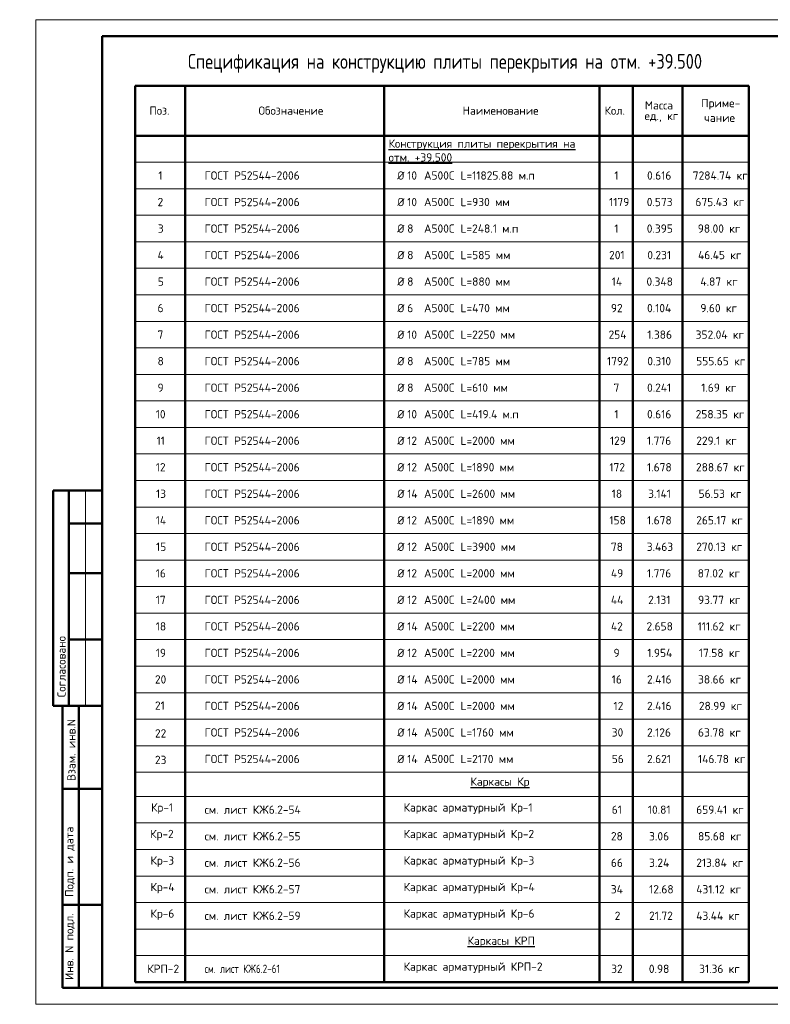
# Model space of a CAD drawing. Header units: millimetres. Extents: x 40580 to 1930067, y -240640 to 81020.
# Tile 125 of 246: x 514133 to 536767, y -240190 to -210490. Entities that reach past the tile are written whole.
import ezdxf

# ---------------------------------------------------------------- set-up
doc = ezdxf.new("R2010")
doc.units = ezdxf.units.MM
for name, color, linetype, lineweight in [('Standard', 7, 'Continuous', 25), ('Обрамление проемов стержнями', 7, 'Continuous', 25), ('Текст_ общее', 7, 'Continuous', 25)]:
    doc.layers.add(name, color=color, linetype=linetype, lineweight=lineweight)
doc.styles.add('GOST 2.304', font='isocpeur.ttf', dxfattribs={"width": 0.8})
doc.styles.add('ISOCPEUR', font='isocpeur.ttf')

msp = doc.modelspace()

# ---------------------------------------------------------------- linework, layer by layer
at = {"layer": 'Standard', "color": 7, "linetype": 'Continuous', "lineweight": 50, "transparency": 33554687}
for p, q in [((517618.4, -212490.2), (536118.4, -212490.2)), ((517618.4, -239520.2), (517618.4, -212490.2)), ((519118.4, -212490.2), (519118.4, -239520.2)), ((525118.4, -212490.2), (525118.4, -239520.2)), ((531618.4, -212490.2), (531618.4, -239520.2)), ((532618.4, -212490.2), (532618.4, -239520.2)), ((534118.4, -212490.2), (534118.4, -239520.2)), ((536118.4, -212490.2), (536118.4, -239520.2)), ((517618.4, -213990.2), (536118.4, -213990.2)), ((516618.5, -224690.2), (515145.3, -224690.2)), ((515145.3, -224690.2), (515145.3, -231190.2)), ((515145.3, -224690.2), (515145.3, -231190.2)), ((515618.5, -224690.2), (515618.5, -231190.2)), ((516618.5, -225690.2), (515618.5, -225690.2)), ((516618.5, -227190.2), (515618.5, -227190.2)), ((516618.5, -229190.2), (515618.5, -229190.2)), ((515145.3, -231190.2), (516618.5, -231190.2)), ((515418.5, -239690.2), (515418.5, -231190.2)), ((515418.5, -239690.2), (515418.5, -231190.2)), ((515918.5, -239690.2), (515918.5, -231190.2)), ((515418.5, -233690.2), (516618.5, -233690.2)), ((515418.5, -237190.2), (516618.5, -237190.2)), ((517618.4, -239520.2), (536118.4, -239520.2)), ((516618.5, -239690.2), (515418.5, -239690.2))]:
    msp.add_line(p, q, dxfattribs=at)
at = {"layer": 'Standard', "color": 7, "linetype": 'Continuous', "lineweight": 13, "transparency": 33554687}
for p, q in [((517618.4, -214790.2), (536118.4, -214790.2)), ((517618.4, -214790.2), (517618.4, -215590.2)), ((536118.4, -214790.2), (517618.4, -214790.2)), ((519118.4, -214790.2), (519118.4, -215590.2)), ((525118.4, -214790.2), (525118.4, -215590.2)), ((531618.4, -214790.2), (531618.4, -215590.2)), ((532618.4, -214790.2), (532618.4, -215590.2)), ((534118.4, -214790.2), (534118.4, -215590.2)), ((536118.4, -214790.2), (536118.4, -215590.2)), ((517618.4, -215590.2), (536118.4, -215590.2)), ((536118.4, -215590.2), (517618.4, -215590.2)), ((517618.4, -215590.2), (517618.4, -216390.2)), ((519118.4, -215590.2), (519118.4, -216390.2)), ((525118.4, -215590.2), (525118.4, -216390.2)), ((531618.4, -215590.2), (531618.4, -216390.2)), ((532618.4, -215590.2), (532618.4, -216390.2)), ((534118.4, -215590.2), (534118.4, -216390.2)), ((536118.4, -215590.2), (536118.4, -216390.2)), ((517618.4, -216390.2), (536118.4, -216390.2)), ((536118.4, -216390.2), (517618.4, -216390.2)), ((517618.4, -216390.2), (517618.4, -217190.2)), ((519118.4, -216390.2), (519118.4, -217190.2)), ((525118.4, -216390.2), (525118.4, -217190.2)), ((531618.4, -216390.2), (531618.4, -217190.2)), ((532618.4, -216390.2), (532618.4, -217190.2)), ((534118.4, -216390.2), (534118.4, -217190.2)), ((536118.4, -216390.2), (536118.4, -217190.2)), ((517618.4, -217190.2), (536118.4, -217190.2)), ((536118.4, -217190.2), (517618.4, -217190.2)), ((517618.4, -217190.2), (517618.4, -217990.2)), ((519118.4, -217190.2), (519118.4, -217990.2)), ((525118.4, -217190.2), (525118.4, -217990.2)), ((531618.4, -217190.2), (531618.4, -217990.2)), ((532618.4, -217190.2), (532618.4, -217990.2)), ((534118.4, -217190.2), (534118.4, -217990.2)), ((536118.4, -217190.2), (536118.4, -217990.2)), ((517618.4, -217990.2), (536118.4, -217990.2)), ((536118.4, -217990.2), (517618.4, -217990.2)), ((517618.4, -217990.2), (517618.4, -218790.2)), ((519118.4, -217990.2), (519118.4, -218790.2)), ((525118.4, -217990.2), (525118.4, -218790.2)), ((531618.4, -217990.2), (531618.4, -218790.2)), ((532618.4, -217990.2), (532618.4, -218790.2)), ((534118.4, -217990.2), (534118.4, -218790.2)), ((536118.4, -217990.2), (536118.4, -218790.2)), ((517618.4, -218790.2), (536118.4, -218790.2)), ((536118.4, -218790.2), (517618.4, -218790.2)), ((517618.4, -218790.2), (517618.4, -219590.2)), ((519118.4, -218790.2), (519118.4, -219590.2)), ((525118.4, -218790.2), (525118.4, -219590.2)), ((531618.4, -218790.2), (531618.4, -219590.2)), ((532618.4, -218790.2), (532618.4, -219590.2)), ((534118.4, -218790.2), (534118.4, -219590.2)), ((536118.4, -218790.2), (536118.4, -219590.2)), ((517618.4, -219590.2), (536118.4, -219590.2)), ((536118.4, -219590.2), (517618.4, -219590.2)), ((517618.4, -219590.2), (517618.4, -220390.2)), ((519118.4, -219590.2), (519118.4, -220390.2)), ((525118.4, -219590.2), (525118.4, -220390.2)), ((531618.4, -219590.2), (531618.4, -220390.2)), ((532618.4, -219590.2), (532618.4, -220390.2)), ((534118.4, -219590.2), (534118.4, -220390.2)), ((536118.4, -219590.2), (536118.4, -220390.2)), ((517618.4, -220390.2), (536118.4, -220390.2)), ((536118.4, -220390.2), (517618.4, -220390.2)), ((517618.4, -220390.2), (517618.4, -221190.2)), ((519118.4, -220390.2), (519118.4, -221190.2)), ((525118.4, -220390.2), (525118.4, -221190.2)), ((531618.4, -220390.2), (531618.4, -221190.2)), ((532618.4, -220390.2), (532618.4, -221190.2)), ((534118.4, -220390.2), (534118.4, -221190.2)), ((536118.4, -220390.2), (536118.4, -221190.2)), ((517618.4, -221190.2), (536118.4, -221190.2)), ((536118.4, -221190.2), (517618.4, -221190.2)), ((517618.4, -221190.2), (517618.4, -221990.2)), ((519118.4, -221190.2), (519118.4, -221990.2)), ((525118.4, -221190.2), (525118.4, -221990.2)), ((531618.4, -221190.2), (531618.4, -221990.2)), ((532618.4, -221190.2), (532618.4, -221990.2)), ((534118.4, -221190.2), (534118.4, -221990.2)), ((536118.4, -221190.2), (536118.4, -221990.2)), ((517618.4, -221990.2), (536118.4, -221990.2)), ((536118.4, -221990.2), (517618.4, -221990.2)), ((517618.4, -221990.2), (517618.4, -222790.2)), ((519118.4, -221990.2), (519118.4, -222790.2)), ((525118.4, -221990.2), (525118.4, -222790.2)), ((531618.4, -221990.2), (531618.4, -222790.2)), ((532618.4, -221990.2), (532618.4, -222790.2)), ((534118.4, -221990.2), (534118.4, -222790.2)), ((536118.4, -221990.2), (536118.4, -222790.2)), ((517618.4, -222790.2), (536118.4, -222790.2)), ((536118.4, -222790.2), (517618.4, -222790.2)), ((517618.4, -222790.2), (517618.4, -223590.2)), ((519118.4, -222790.2), (519118.4, -223590.2)), ((525118.4, -222790.2), (525118.4, -223590.2)), ((531618.4, -222790.2), (531618.4, -223590.2)), ((532618.4, -222790.2), (532618.4, -223590.2)), ((534118.4, -222790.2), (534118.4, -223590.2)), ((536118.4, -222790.2), (536118.4, -223590.2)), ((517618.4, -223590.2), (536118.4, -223590.2)), ((536118.4, -223590.2), (517618.4, -223590.2)), ((517618.4, -223590.2), (517618.4, -224390.2)), ((519118.4, -223590.2), (519118.4, -224390.2)), ((525118.4, -223590.2), (525118.4, -224390.2)), ((531618.4, -223590.2), (531618.4, -224390.2)), ((532618.4, -223590.2), (532618.4, -224390.2)), ((534118.4, -223590.2), (534118.4, -224390.2)), ((536118.4, -223590.2), (536118.4, -224390.2)), ((517618.4, -224390.2), (536118.4, -224390.2)), ((536118.4, -224390.2), (517618.4, -224390.2)), ((517618.4, -224390.2), (517618.4, -225190.2)), ((519118.4, -224390.2), (519118.4, -225190.2)), ((525118.4, -224390.2), (525118.4, -225190.2)), ((531618.4, -224390.2), (531618.4, -225190.2)), ((532618.4, -224390.2), (532618.4, -225190.2)), ((534118.4, -224390.2), (534118.4, -225190.2)), ((536118.4, -224390.2), (536118.4, -225190.2)), ((516118.5, -224690.2), (516118.5, -231190.2)), ((517618.4, -225190.2), (536118.4, -225190.2)), ((536118.4, -225190.2), (517618.4, -225190.2)), ((517618.4, -225190.2), (517618.4, -225990.2)), ((519118.4, -225190.2), (519118.4, -225990.2)), ((525118.4, -225190.2), (525118.4, -225990.2)), ((531618.4, -225190.2), (531618.4, -225990.2)), ((532618.4, -225190.2), (532618.4, -225990.2)), ((534118.4, -225190.2), (534118.4, -225990.2)), ((536118.4, -225190.2), (536118.4, -225990.2)), ((517618.4, -225990.2), (536118.4, -225990.2)), ((536118.4, -225990.2), (517618.4, -225990.2)), ((517618.4, -225990.2), (517618.4, -226790.2)), ((519118.4, -225990.2), (519118.4, -226790.2)), ((525118.4, -225990.2), (525118.4, -226790.2)), ((531618.4, -225990.2), (531618.4, -226790.2)), ((532618.4, -225990.2), (532618.4, -226790.2)), ((534118.4, -225990.2), (534118.4, -226790.2)), ((536118.4, -225990.2), (536118.4, -226790.2)), ((517618.4, -226790.2), (536118.4, -226790.2)), ((536118.4, -226790.2), (517618.4, -226790.2)), ((517618.4, -226790.2), (517618.4, -227590.2)), ((519118.4, -226790.2), (519118.4, -227590.2)), ((525118.4, -226790.2), (525118.4, -227590.2)), ((531618.4, -226790.2), (531618.4, -227590.2)), ((532618.4, -226790.2), (532618.4, -227590.2)), ((534118.4, -226790.2), (534118.4, -227590.2)), ((536118.4, -226790.2), (536118.4, -227590.2)), ((517618.4, -227590.2), (536118.4, -227590.2)), ((536118.4, -227590.2), (517618.4, -227590.2)), ((517618.4, -227590.2), (517618.4, -228390.2)), ((519118.4, -227590.2), (519118.4, -228390.2)), ((525118.4, -227590.2), (525118.4, -228390.2)), ((531618.4, -227590.2), (531618.4, -228390.2)), ((532618.4, -227590.2), (532618.4, -228390.2)), ((534118.4, -227590.2), (534118.4, -228390.2)), ((536118.4, -227590.2), (536118.4, -228390.2)), ((517618.4, -228390.2), (536118.4, -228390.2)), ((536118.4, -228390.2), (517618.4, -228390.2)), ((517618.4, -228390.2), (517618.4, -229190.2)), ((519118.4, -228390.2), (519118.4, -229190.2)), ((525118.4, -228390.2), (525118.4, -229190.2)), ((531618.4, -228390.2), (531618.4, -229190.2)), ((532618.4, -228390.2), (532618.4, -229190.2)), ((534118.4, -228390.2), (534118.4, -229190.2)), ((536118.4, -228390.2), (536118.4, -229190.2)), ((517618.4, -229190.2), (536118.4, -229190.2)), ((536118.4, -229190.2), (517618.4, -229190.2)), ((517618.4, -229190.2), (517618.4, -229990.2)), ((519118.4, -229190.2), (519118.4, -229990.2)), ((525118.4, -229190.2), (525118.4, -229990.2)), ((531618.4, -229190.2), (531618.4, -229990.2)), ((532618.4, -229190.2), (532618.4, -229990.2)), ((534118.4, -229190.2), (534118.4, -229990.2)), ((536118.4, -229190.2), (536118.4, -229990.2)), ((517618.4, -229990.2), (536118.4, -229990.2)), ((517618.4, -229990.2), (536118.4, -229990.2)), ((536118.4, -229990.2), (517618.4, -229990.2)), ((517618.4, -229990.2), (517618.4, -230790.2)), ((519118.4, -229990.2), (519118.4, -230790.2)), ((525118.4, -229990.2), (525118.4, -230790.2)), ((531618.4, -229990.2), (531618.4, -230790.2)), ((532618.4, -229990.2), (532618.4, -230790.2)), ((534118.4, -229990.2), (534118.4, -230790.2)), ((536118.4, -229990.2), (536118.4, -230790.2)), ((517618.4, -230790.2), (536118.4, -230790.2)), ((517618.4, -230790.2), (536118.4, -230790.2)), ((517618.4, -230790.2), (536118.4, -230790.2)), ((536118.4, -230790.2), (517618.4, -230790.2)), ((517618.4, -231590.2), (536118.4, -231590.2)), ((536118.4, -231590.2), (517618.4, -231590.2)), ((517618.4, -232390.2), (536118.4, -232390.2)), ((536118.4, -232390.2), (517618.4, -232390.2)), ((517618.4, -233190.2), (536118.4, -233190.2)), ((536118.4, -233190.2), (517618.4, -233190.2)), ((517618.4, -233920.2), (536118.4, -233920.2)), ((517618.4, -233920.2), (536118.4, -233920.2)), ((517618.4, -234720.2), (536118.4, -234720.2)), ((517618.4, -235520.2), (536118.4, -235520.2)), ((517618.4, -236320.2), (536118.4, -236320.2)), ((517618.4, -237120.2), (536118.4, -237120.2)), ((517618.4, -237920.2), (536118.4, -237920.2)), ((517618.4, -238720.2), (536118.4, -238720.2)), ((517618.4, -238720.2), (536118.4, -238720.2)), ((517618.4, -238720.2), (536118.4, -238720.2))]:
    msp.add_line(p, q, dxfattribs=at)
msp.add_lwpolyline([(514618.5, -240190.2), (556618.5, -240190.2), (556618.5, -210490.2), (514618.5, -210490.2), (514618.5, -240190.2)], close=True, dxfattribs=at)
at = {"layer": 'Standard', "color": 7, "linetype": 'Continuous', "lineweight": 50, "transparency": 33554687}
msp.add_lwpolyline([(516618.5, -210990.2), (556118.5, -210990.2), (556118.5, -239690.2), (516618.5, -239690.2), (516618.5, -210990.2)], close=True, dxfattribs=at)

# ---------------------------------------------------------------- texts
at = {"layer": 'Standard', "color": 7, "linetype": 'Continuous', "lineweight": 25, "transparency": 33554687, "attachment_point": 7, "style": 'ISOCPEUR'}
for s, insert, char_height, width in [('Масса', (532985.1, -213199), 250, 888.977), ('Приме-', (534684.7, -213199), 250, 1013.232), ('Поз.', (518044.3, -213358), 250, 613.446), ('Обозначение', (521335.1, -213358), 250, 1697.278), ('Наименование', (527487.7, -213358), 250, 1866.058), ('Кол.', (531768.3, -213358), 250, 622.388), ('ед.,\\~кг', (532974.7, -213574), 250, 906.665), ('чание', (534772.2, -213574), 250, 835.693), ('{\\LКонструкция\\~плиты\\~перекрытия\\~на\\~\\Pотм.\\~+39.500}', (525255.9, -214769.8), 250, 6360.284), ('1', (518314.3, -215315.2), 250, 231.555), ('ГОСТ\\~Р52544-2006', (519708.4, -215315.2), 250, 2540.613), ('Ø', (525518.4, -215315.2), 250, 288.007), ('10', (525817.4, -215315.2), 250, 391.394), ('А500С', (526325.2, -215315.2), 250, 906.482), ('L=11825.88\\~м.п', (527426, -215315.2), 250, 1883.191), ('1', (532064.3, -215315.2), 250, 231.561), ('0.616', (533049.7, -215315.2), 250, 764.349), ('7284.74\\~кг', (534428.9, -215315.2), 250, 1510.431), ('2', (518289.3, -216115.2), 250, 284.833), ('ГОСТ\\~Р52544-2006', (519708.4, -216115.2), 250, 2540.613), ('Ø', (525518.4, -216115.2), 250, 288.007), ('10', (525817.4, -216115.2), 250, 391.394), ('А500С', (526325.2, -216115.2), 250, 906.482), ('L=930\\~мм', (527426, -216115.2), 250, 1261.548), ('1179', (531905.9, -216115.2), 250, 551.233), ('0.573', (533041.4, -216115.2), 250, 782.233), ('675.43\\~кг', (534508, -216115.2), 250, 1350.598), ('3', (518297.6, -216915.2), 250, 267.139), ('ГОСТ\\~Р52544-2006', (519708.4, -216915.2), 250, 2540.613), ('Ø', (525518.4, -216915.2), 250, 288.007), ('8', (525817.4, -216915.2), 250, 284.839), ('А500С', (526325.2, -216915.2), 250, 906.482), ('L=248.1\\~м.п', (527426, -216915.2), 250, 1474.658), ('1', (532064.3, -216915.2), 250, 231.561), ('0.395', (533041.4, -216915.2), 250, 782.233), ('98.00\\~кг', (534578.9, -216915.2), 250, 1208.459), ('4', (518289.3, -217715.2), 250, 284.833), ('ГОСТ\\~Р52544-2006', (519708.4, -217715.2), 250, 2540.613), ('Ø', (525518.4, -217715.2), 250, 288.007), ('8', (525817.4, -217715.2), 250, 284.839), ('А500С', (526325.2, -217715.2), 250, 906.482), ('L=585\\~мм', (527426, -217715.2), 250, 1243.848), ('201', (531905.9, -217715.2), 250, 551.233), ('0.231', (533058, -217715.2), 250, 746.643), ('46.45\\~кг', (534587.2, -217715.2), 250, 1190.753), ('5', (518297.6, -218515.2), 250, 267.139), ('ГОСТ\\~Р52544-2006', (519708.4, -218515.2), 250, 2540.613), ('Ø', (525518.4, -218515.2), 250, 288.007), ('8', (525817.4, -218515.2), 250, 284.839), ('А500С', (526325.2, -218515.2), 250, 906.482), ('L=880\\~мм', (527426, -218515.2), 250, 1279.242), ('14', (531985.1, -218515.2), 250, 391.394), ('0.348', (533033, -218515.2), 250, 799.927), ('4.87\\~кг', (534658, -218515.2), 250, 1048.615), ('6', (518289.3, -219315.2), 250, 284.833), ('ГОСТ\\~Р52544-2006', (519708.4, -219315.2), 250, 2540.613), ('Ø', (525518.4, -219315.2), 250, 288.007), ('6', (525817.4, -219315.2), 250, 284.839), ('А500С', (526325.2, -219315.2), 250, 906.482), ('L=470\\~мм', (527426, -219315.2), 250, 1279.242), ('92', (531960.1, -219315.2), 250, 444.672), ('0.104', (533049.7, -219315.2), 250, 764.349), ('9.60\\~кг', (534658, -219315.2), 250, 1048.615), ('ГОСТ\\~Р52544-2006', (519708.4, -220115.2), 250, 2540.613), ('Ø', (525518.4, -220115.2), 250, 288.007), ('L=2250\\~мм', (527426, -220115.2), 250, 1421.381), ('352.04\\~кг', (534516.4, -220115.2), 250, 1332.904), ('7', (518289.3, -220115.2), 250, 284.833), ('10', (525817.4, -220115.2), 250, 391.394), ('А500С', (526325.2, -220115.2), 250, 906.482), ('254', (531889.3, -220115.2), 250, 586.81), ('1.386', (533058, -220115.2), 250, 746.643), ('8', (518289.3, -220915.2), 250, 284.833), ('ГОСТ\\~Р52544-2006', (519708.4, -220915.2), 250, 2540.613), ('Ø', (525518.4, -220915.2), 250, 288.007), ('8', (525817.4, -220915.2), 250, 284.839), ('А500С', (526325.2, -220915.2), 250, 906.482), ('L=785\\~мм', (527426, -220915.2), 250, 1261.548), ('1792', (531843.4, -220915.2), 250, 675.671), ('0.310', (533058, -220915.2), 250, 746.643), ('555.65\\~кг', (534533, -220915.2), 250, 1297.314), ('9', (518289.3, -221715.2), 250, 284.833), ('ГОСТ\\~Р52544-2006', (519708.4, -221715.2), 250, 2540.613), ('Ø', (525518.4, -221715.2), 250, 288.007), ('8', (525817.4, -221715.2), 250, 284.839), ('А500С', (526325.2, -221715.2), 250, 906.482), ('L=610\\~мм', (527426, -221715.2), 250, 1225.964), ('7', (532039.3, -221715.2), 250, 284.833), ('0.241', (533049.7, -221715.2), 250, 764.349), ('1.69\\~кг', (534683, -221715.2), 250, 995.343), ('10', (518235.1, -222515.2), 250, 391.394), ('ГОСТ\\~Р52544-2006', (519708.4, -222515.2), 250, 2540.613), ('Ø', (525518.4, -222515.2), 250, 288.007), ('10', (525817.4, -222515.2), 250, 391.394), ('А500С', (526325.2, -222515.2), 250, 906.482), ('L=419.4\\~м.п', (527426, -222515.2), 250, 1652.38), ('1', (532064.3, -222515.2), 250, 231.561), ('0.616', (533049.7, -222515.2), 250, 764.349), ('258.35\\~кг', (534516.4, -222515.2), 250, 1332.904), ('11', (518260.1, -223315.2), 250, 338.116), ('ГОСТ\\~Р52544-2006', (519708.4, -223315.2), 250, 2540.613), ('Ø', (525518.4, -223315.2), 250, 288.007), ('12', (525817.4, -223315.2), 250, 391.394), ('А500С', (526325.2, -223315.2), 250, 906.482), ('L=2000\\~мм', (527426, -223315.2), 250, 1439.075), ('129', (531930.9, -223315.2), 250, 497.955), ('1.776', (533049.7, -223315.2), 250, 764.349), ('229.1\\~кг', (534533, -223315.2), 250, 1297.314), ('12', (518235.1, -224115.2), 250, 391.394), ('ГОСТ\\~Р52544-2006', (519708.4, -224115.2), 250, 2540.613), ('Ø', (525518.4, -224115.2), 250, 288.007), ('12', (525817.4, -224115.2), 250, 391.394), ('А500С', (526325.2, -224115.2), 250, 906.482), ('L=1890\\~мм', (527426, -224115.2), 250, 1385.803), ('172', (531914.3, -224115.2), 250, 533.539), ('1.678', (533049.7, -224115.2), 250, 764.349), ('288.67\\~кг', (534524.7, -224115.2), 250, 1315.009), ('13', (518243.4, -224915.2), 250, 373.7), ('ГОСТ\\~Р52544-2006', (519708.4, -224915.2), 250, 2540.613), ('Ø', (525518.4, -224915.2), 250, 288.007), ('14', (525817.4, -224915.2), 250, 391.394), ('А500С', (526325.2, -224915.2), 250, 906.482), ('L=2600\\~мм', (527426, -224915.2), 250, 1439.075), ('18', (531985.1, -224915.2), 250, 391.394), ('3.141', (533083, -224915.2), 250, 693.378), ('56.53\\~кг', (534603.9, -224915.2), 250, 1155.371), ('14', (518235.1, -225715.2), 250, 391.394), ('ГОСТ\\~Р52544-2006', (519708.4, -225715.2), 250, 2540.613), ('Ø', (525518.4, -225715.2), 250, 288.007), ('12', (525817.4, -225715.2), 250, 391.394), ('А500С', (526325.2, -225715.2), 250, 906.482), ('L=1890\\~мм', (527426, -225715.2), 250, 1385.803), ('158', (531914.3, -225715.2), 250, 533.539), ('1.678', (533049.7, -225715.2), 250, 764.349), ('265.17\\~кг', (534533, -225715.2), 250, 1297.314), ('15', (518243.4, -226515.2), 250, 373.7), ('ГОСТ\\~Р52544-2006', (519708.4, -226515.2), 250, 2540.613), ('Ø', (525518.4, -226515.2), 250, 288.007), ('12', (525817.4, -226515.2), 250, 391.394), ('А500С', (526325.2, -226515.2), 250, 906.482), ('L=3900\\~мм', (527426, -226515.2), 250, 1421.381), ('78', (531960.1, -226515.2), 250, 444.672), ('3.463', (533041.4, -226515.2), 250, 782.233), ('270.13\\~кг', (534533, -226515.2), 250, 1297.314), ('16', (518235.1, -227315.2), 250, 391.394), ('ГОСТ\\~Р52544-2006', (519708.4, -227315.2), 250, 2540.613), ('Ø', (525518.4, -227315.2), 250, 288.007), ('12', (525817.4, -227315.2), 250, 391.394), ('А500С', (526325.2, -227315.2), 250, 906.482), ('L=2000\\~мм', (527426, -227315.2), 250, 1439.075), ('49', (531960.1, -227315.2), 250, 444.672), ('1.776', (533049.7, -227315.2), 250, 764.349), ('87.02\\~кг', (534578.9, -227315.2), 250, 1208.459), ('17', (518235.1, -228115.2), 250, 391.394), ('ГОСТ\\~Р52544-2006', (519708.4, -228115.2), 250, 2540.613), ('Ø', (525518.4, -228115.2), 250, 288.007), ('12', (525817.4, -228115.2), 250, 391.394), ('А500С', (526325.2, -228115.2), 250, 906.482), ('L=2400\\~мм', (527426, -228115.2), 250, 1439.075), ('44', (531960.1, -228115.2), 250, 444.672), ('2.131', (533083, -228115.2), 250, 693.378), ('93.77\\~кг', (534587.2, -228115.2), 250, 1190.753), ('18', (518235.1, -228915.2), 250, 391.394), ('ГОСТ\\~Р52544-2006', (519708.4, -228915.2), 250, 2540.613), ('Ø', (525518.4, -228915.2), 250, 288.007), ('14', (525817.4, -228915.2), 250, 391.394), ('А500С', (526325.2, -228915.2), 250, 906.482), ('L=2200\\~мм', (527426, -228915.2), 250, 1439.075), ('42', (531960.1, -228915.2), 250, 444.672), ('2.658', (533033, -228915.2), 250, 799.927), ('111.62\\~кг', (534574.7, -228915.2), 250, 1208.459), ('19', (518235.1, -229715.2), 250, 391.394), ('ГОСТ\\~Р52544-2006', (519708.4, -229715.2), 250, 2540.613), ('Ø', (525518.4, -229715.2), 250, 288.007), ('12', (525817.4, -229715.2), 250, 391.394), ('А500С', (526325.2, -229715.2), 250, 906.482), ('L=2200\\~мм', (527426, -229715.2), 250, 1439.075), ('9', (532039.3, -229715.2), 250, 284.833), ('1.954', (533058, -229715.2), 250, 746.643), ('17.58\\~кг', (534612.2, -229715.2), 250, 1137.488), ('ГОСТ\\~Р52544-2006', (519708.4, -230515.2), 250, 2540.613), ('L=2000\\~мм', (527426, -230515.2), 250, 1439.075), ('38.66\\~кг', (534587.2, -230515.2), 250, 1190.753), ('20', (518210.1, -230515.2), 250, 444.672), ('Ø', (525518.4, -230515.2), 250, 288.007), ('14', (525817.4, -230515.2), 250, 391.394), ('А500С', (526325.2, -230515.2), 250, 906.482), ('16', (531985.1, -230515.2), 250, 391.394), ('2.416', (533049.7, -230515.2), 250, 764.349), ('21', (518210.1, -231305.3), 250, 444.672), ('ГОСТ\\~Р52544-2006', (519708.4, -231315.2), 250, 2540.613), ('Ø', (525518.4, -231315.2), 250, 288.007), ('14', (525817.4, -231315.2), 250, 391.394), ('А500С', (526325.2, -231315.2), 250, 906.482), ('L=2000\\~мм', (527426, -231315.2), 250, 1439.075), ('12', (532039.3, -231315.2), 250, 284.833), ('2.416', (533049.7, -231315.2), 250, 764.349), ('28.99\\~кг', (534612.2, -231315.2), 250, 1137.488), ('22', (518210.1, -232142.4), 250, 444.672), ('ГОСТ\\~Р52544-2006', (519708.4, -232115.2), 250, 2540.613), ('Ø', (525518.4, -232115.2), 250, 288.007), ('14', (525817.4, -232115.2), 250, 391.394), ('А500С', (526325.2, -232115.2), 250, 906.482), ('L=1760\\~мм', (527426, -232115.2), 250, 1439.075), ('30', (531985.1, -232115.2), 250, 391.394), ('2.126', (533049.7, -232115.2), 250, 764.349), ('63.78\\~кг', (534587.2, -232115.2), 250, 1190.753), ('23', (518210.1, -232942.3), 250, 444.672), ('ГОСТ\\~Р52544-2006', (519708.4, -232915.2), 250, 2540.613), ('Ø', (525518.4, -232915.2), 250, 288.007), ('14', (525817.4, -232915.2), 250, 391.394), ('А500С', (526325.2, -232915.2), 250, 906.482), ('L=2170\\~мм', (527426, -232915.2), 250, 1439.075), ('56', (531985.1, -232915.2), 250, 391.394), ('2.621', (533049.7, -232915.2), 250, 764.349), ('146.78\\~кг', (534587.2, -232915.2), 250, 1190.753), ('{\\LКаркасы\\~Кр}', (527724.4, -233664.6), 250, 1563.904), ('Кр-1', (518093.4, -234445.2), 250, 675.671), ('см.\\~лист\\~КЖ6.2-54', (519708.4, -234445.2), 250, 2487.518), ('Каркас\\~арматурный\\~Кр-1', (525708.4, -234445.2), 250, 3269.373), ('61', (531985.1, -234445.2), 250, 391.394), ('10.81', (533074.7, -234445.2), 250, 711.06), ('659.41\\~кг', (534533, -234445.2), 250, 1297.314), ('Кр-2', (518068.4, -235245.2), 250, 728.943), ('см.\\~лист\\~КЖ6.2-55', (519708.4, -235245.2), 250, 2469.824), ('Каркас\\~арматурный\\~Кр-2', (525708.4, -235245.2), 250, 3322.656), ('28', (531960.1, -235245.2), 250, 444.672), ('3.06', (533112.2, -235245.2), 250, 640.094), ('85.68\\~кг', (534587.2, -235245.2), 250, 1190.753), ('Московская\\~область,\\~городской\\~округ\\~Звенигород,\\~район\\~', (503150.9, -236096.8), 270, 8136.215), ('Кр-3', (518076.8, -236045.2), 250, 711.255), ('см.\\~лист\\~КЖ6.2-56', (519708.4, -236045.2), 250, 2487.518), ('Каркас\\~арматурный\\~Кр-3', (525708.4, -236045.2), 250, 3304.956), ('66', (531960.1, -236045.2), 250, 444.672), ('3.24', (533112.2, -236045.2), 250, 640.094), ('213.84\\~кг', (534533, -236045.2), 250, 1297.314), ('Кр-4', (518076.8, -236845.2), 250, 711.255), ('см.\\~лист\\~КЖ6.2-57', (519708.4, -236845.2), 250, 2487.518), ('Каркас\\~арматурный\\~Кр-4', (525708.4, -236845.2), 250, 3304.956), ('34', (531958, -236845.2), 250, 444.672), ('12.68', (533112.2, -236845.2), 250, 640.094), ('431.12\\~кг', (534533, -236845.2), 250, 1297.314), ('см.\\~лист\\~КЖ6.2-59', (519708.4, -237645.2), 250, 2487.518), ('Каркас\\~арматурный\\~Кр-6', (525708.4, -237645.2), 250, 3304.956), ('43.44\\~кг', (534533, -237645.2), 250, 1297.314), ('Кр-6', (518076.8, -237645.2), 250, 711.255), ('2', (532074.9, -237645.2), 250, 444.672), ('21.72', (533112.2, -237645.2), 250, 640.094), ('{\\LКаркасы\\~КРП}', (527636.9, -238464.6), 250, 1741.431), ('КРП-2', (517980.9, -239245.2), 250, 906.482), ('Каркас\\~арматурный\\~КРП-2', (525708.4, -239245.2), 250, 3500.183), ('32', (531968.5, -239245.2), 250, 426.971), ('0.98', (533103.9, -239245.2), 250, 657.794), ('31.36\\~кг', (534620.5, -239245.2), 250, 1119.775)]:
    msp.add_mtext(s, dxfattribs=dict(at, insert=insert, char_height=char_height, width=width))
at = {"layer": 'Standard', "color": 7, "linetype": 'Continuous', "lineweight": 50, "transparency": 33554687, "char_height": 250, "attachment_point": 7, "rotation": 90, "style": 'GOST 2.304'}
for s, insert, width in [('\\A1;{\\fISOCPEUR|i0|b0;\\H250.000000;\\W1.000000;\\C7;Согласовано}\\P', (515518.5, -230928.8), 2071.875), ('\\A1;{\\fISOCPEUR|i0|b0;\\H250.000000;\\W1.000000;\\C7;Взам. инв.N}\\P', (515816.4, -233454.3), 1909.099), ('\\A1;{\\fISOCPEUR|i0|b0;\\H250.000000;\\W1.000000;\\C7;Подп. и дата}\\P', (515792.8, -236948.1), 2197.059), ('\\A1;{\\fISOCPEUR|i0|b0;\\H250.000000;\\W1.000000;\\C7;Инв. N подл.}\\P', (515792.8, -239456.2), 2021.795)]:
    msp.add_mtext(s, dxfattribs=dict(at, insert=insert, width=width))
at = {"layer": 'Обрамление проемов стержнями', "color": 7, "linetype": 'Continuous', "lineweight": 25, "transparency": 33554687, "insert": (519708.4, -239245.2), "char_height": 250, "width": 2451.941, "attachment_point": 7, "style": 'GOST 2.304'}
msp.add_mtext('см.\\~лист\\~КЖ6.2-61', dxfattribs=at)
at = {"layer": 'Текст_ общее', "color": 7, "linetype": 'Continuous', "lineweight": 50, "transparency": 33554687, "insert": (519207.2, -212094.6), "char_height": 450, "width": 15573.621, "attachment_point": 7, "style": 'GOST 2.304'}
msp.add_mtext('Спецификация\\~на\\~конструкцию\\~плиты\\~перекрытия\\~на\\~отм.\\~+39.500', dxfattribs=at)

doc.saveas('drawing.dxf')
